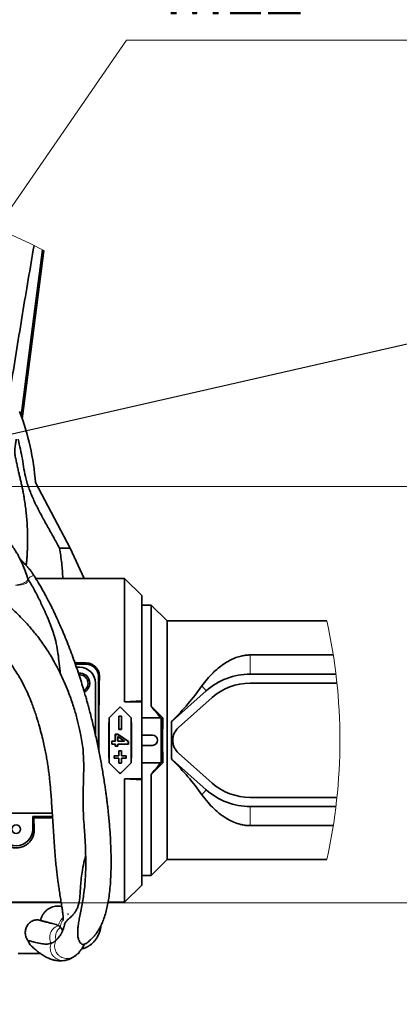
# Model space of a CAD drawing. Header units: millimetres. Extents: x 0 to 11920, y 0 to 8400.
# Tile 47 of 120: x 6378 to 6677, y 1686 to 2462. Entities that reach past the tile are written whole.
import ezdxf

# ---------------------------------------------------------------- set-up
doc = ezdxf.new("R2010")
doc.units = ezdxf.units.MM
doc.header["$LTSCALE"] = 20
doc.styles.add('SLDTEXTSTYLE0', font='TXT', dxfattribs={"width": 0.605})
doc.dimstyles.new('SLDDIMSTYLE2', dxfattribs={"dimtxt": 70, "dimasz": 70, "dimexe": 0, "dimexo": 0.0625, "dimgap": 17.5, "dimtad": 1, "dimdec": 1, "dimrnd": 1e-09, "dimzin": 12, "dimdsep": 46, "dimtxsty": 'SLDTEXTSTYLE0', "dimsah": 1, "dimcen": 0.09, "dimadec": 0, "dimazin": 3, "dimtfac": 1, "dimtmove": 0, "dimatfit": 0, "dimfxl": 1, "dimfrac": 2, "dimtolj": 1, "dimtzin": 12, "dimarcsym": 0})
doc.dimstyles.new('SLDDIMSTYLE3', dxfattribs={"dimtxt": 70, "dimasz": 70, "dimexe": 0, "dimexo": 0.0625, "dimgap": 17.5, "dimtad": 0, "dimtih": 1, "dimtoh": 1, "dimdec": 1, "dimrnd": 1e-09, "dimzin": 12, "dimdsep": 46, "dimtxsty": 'SLDTEXTSTYLE0', "dimblk1": 'NONE', "dimsah": 1, "dimcen": 0, "dimadec": 0, "dimazin": 3, "dimtfac": 1, "dimtmove": 0, "dimatfit": 3, "dimldrblk": 'NONE', "dimfxl": 1, "dimfrac": 2, "dimtolj": 1, "dimtzin": 12, "dimarcsym": 0})
doc.dimstyles.new('SLDDIMSTYLE5', dxfattribs={"dimtxt": 0.18, "dimasz": 70, "dimexe": 0, "dimexo": 0.0625, "dimgap": 0, "dimtad": 0, "dimtih": 1, "dimtoh": 1, "dimdec": 0, "dimrnd": 1e-09, "dimzin": 0, "dimdsep": 46, "dimtxsty": 'Standard', "dimsah": 1, "dimcen": 0.09, "dimadec": 0, "dimazin": 0, "dimtfac": 70, "dimtdec": 0, "dimtofl": 0, "dimtmove": 0, "dimatfit": 3, "dimfxl": 1, "dimfrac": 2, "dimtolj": 1, "dimtzin": 0, "dimarcsym": 0})
doc.dimstyles.new('SLDDIMSTYLE7', dxfattribs={"dimtxt": 70, "dimasz": 70, "dimexe": 0, "dimexo": 0.0625, "dimgap": 17.5, "dimtad": 1, "dimdec": 1, "dimrnd": 1e-09, "dimzin": 12, "dimdsep": 46, "dimtxsty": 'SLDTEXTSTYLE0', "dimsah": 1, "dimcen": 0.09, "dimadec": 0, "dimazin": 3, "dimtfac": 1, "dimtofl": 0, "dimtmove": 0, "dimatfit": 3, "dimfxl": 1, "dimfrac": 2, "dimtolj": 1, "dimtzin": 12, "dimarcsym": 0})

# ---------------------------------------------------------------- blocks, each defined once
blk = doc.blocks.new('_D_69')
at = {"color": 7, "linetype": 'Continuous', "lineweight": 0}
for p, q in [((7622.54, 2094.12), (7622.54, 2214.12)), ((6194.04, 2094.12), (7652.54, 2094.12)), ((7622.54, 2094.12), (7622.54, 1766.12)), ((6104.04, 1766.12), (7652.54, 1766.12)), ((7622.54, 1766.12), (7622.54, 1646.12))]:
    blk.add_line(p, q, dxfattribs=at)
at = {"color": 7, "linetype": 'Continuous', "lineweight": 18}
for points in [[(7622.54, 2094.12), (7632.54, 2164.12), (7612.54, 2164.12)], [(7622.54, 1766.12), (7612.54, 1696.12), (7632.54, 1696.12)]]:
    blk.add_solid(points, dxfattribs=at)
at = {"color": 7, "linetype": 'Continuous', "lineweight": 18, "insert": (7532.3, 1849.92), "char_height": 70, "attachment_point": 1, "rotation": 90, "style": 'SLDTEXTSTYLE0'}
blk.add_mtext('328', dxfattribs=at)
blk = doc.blocks.new('_D_70')
at = {"color": 7, "linetype": 'Continuous', "lineweight": 0}
for p, q in [((6190.04, 2098.12), (6190.04, 3001.01)), ((6300.04, 2215.12), (6300.04, 3001.01)), ((6190.04, 2971.01), (6070.04, 2971.01)), ((6190.04, 2971.01), (6300.04, 2971.01)), ((6300.04, 2971.01), (6551.27, 2971.01))]:
    blk.add_line(p, q, dxfattribs=at)
at = {"color": 7, "linetype": 'Continuous', "lineweight": 18}
for points in [[(6190.04, 2971.01), (6120.04, 2981.01), (6120.04, 2961.01)], [(6300.04, 2971.01), (6370.04, 2961.01), (6370.04, 2981.01)]]:
    blk.add_solid(points, dxfattribs=at)
at = {"color": 7, "linetype": 'Continuous', "lineweight": 18, "insert": (6390.85, 3061.24), "char_height": 70, "attachment_point": 1, "style": 'SLDTEXTSTYLE0'}
blk.add_mtext('110', dxfattribs=at)
blk = doc.blocks.new('SW_SYMBOL_HOLE_DEPTH')
at = {"color": 0, "linetype": 'Continuous', "lineweight": 18}
for p, q in [((0, 17500), (16000, 17500)), ((8000, 17500), (8000, 1500)), ((2000, 11100), (8000, 1500)), ((14000, 11100), (8000, 1500))]:
    blk.add_line(p, q, dxfattribs=at)
blk = doc.blocks.new('_D_72')
at = {"color": 7, "linetype": 'Continuous', "lineweight": 0}
for p, q in [((6287.22, 1770.38), (6292.85, 1761.87)), ((6292.85, 1761.87), (6499.51, 1449.62)), ((6499.51, 1449.62), (7085.77, 1449.62))]:
    blk.add_line(p, q, dxfattribs=at)
at = {"color": 7, "linetype": 'Continuous', "lineweight": 18}
blk.add_solid([(6292.85, 1761.87), (6323.15, 1697.98), (6339.83, 1709.02)], dxfattribs=at)
at = {"color": 7, "linetype": 'Continuous', "lineweight": 18, "xscale": 0.0045117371, "yscale": 0.0045117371, "zscale": 0.0045117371}
blk.add_blockref('SW_SYMBOL_HOLE_DEPTH', (6716.57, 1459.73), dxfattribs=at)
at = {"color": 7, "linetype": 'Continuous', "lineweight": 18, "char_height": 70, "attachment_point": 1, "style": 'SLDTEXTSTYLE0'}
for s, insert in [('22(2x)', (6813.25, 1540.04)), ('M12', (6529.51, 1540.04))]:
    blk.add_mtext(s, dxfattribs=dict(at, insert=insert))
blk = doc.blocks.new('_None')
blk = doc.blocks.new('_D_74')
at = {"color": 7, "linetype": 'Continuous', "lineweight": 0}
for p, q in [((6304.02, 2216.88), (6462.16, 2445.61)), ((6462.16, 2445.61), (7075.15, 2445.61)), ((6296.06, 2205.37), (6304.02, 2216.88))]:
    blk.add_line(p, q, dxfattribs=at)
at = {"color": 7, "linetype": 'Continuous', "lineweight": 18}
blk.add_solid([(6304.02, 2216.88), (6352.05, 2268.77), (6335.6, 2280.15)], dxfattribs=at)
at = {"color": 7, "linetype": 'Continuous', "lineweight": 18, "xscale": 0.0045117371, "yscale": 0.0045117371, "zscale": 0.0045117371}
blk.add_blockref('SW_SYMBOL_HOLE_DEPTH', (6679.21, 2455.73), dxfattribs=at)
at = {"color": 7, "linetype": 'Continuous', "lineweight": 18, "char_height": 70, "attachment_point": 1, "style": 'SLDTEXTSTYLE0'}
for s, insert in [('19 (4x)', (6775.9, 2536.04)), ('M12', (6492.16, 2536.04))]:
    blk.add_mtext(s, dxfattribs=dict(at, insert=insert))
blk = doc.blocks.new('_D_75')
at = {"color": 7, "linetype": 'Continuous', "lineweight": 0}
for p, q in [((6080.04, 2215.12), (6080.04, 2818.2)), ((6300.04, 2215.12), (6300.04, 2818.2)), ((6300.04, 2788.2), (6080.04, 2788.2)), ((6300.04, 2788.2), (6551.27, 2788.2))]:
    blk.add_line(p, q, dxfattribs=at)
at = {"color": 7, "linetype": 'Continuous', "lineweight": 18}
for points in [[(6080.04, 2788.2), (6150.04, 2778.2), (6150.04, 2798.2)], [(6300.04, 2788.2), (6230.04, 2798.2), (6230.04, 2778.2)]]:
    blk.add_solid(points, dxfattribs=at)
at = {"color": 7, "linetype": 'Continuous', "lineweight": 18, "insert": (6390.85, 2878.43), "char_height": 70, "attachment_point": 1, "style": 'SLDTEXTSTYLE0'}
blk.add_mtext('220', dxfattribs=at)

msp = doc.modelspace()

# ---------------------------------------------------------------- linework, layer by layer
at = {"color": 7, "linetype": 'Continuous', "lineweight": 35}
for p, q in [((6379.819685, 2147.445402), (6396.740968, 2279.989085)), ((6390.22202, 2097.109756), (6417.653608, 2045.5003)), ((6417.653608, 2045.5003), (6409.188258, 2045.5003)), ((6417.653608, 2045.5003), (6428.735807, 2021.623871)), ((6390.488518, 2021.623871), (6402.325033, 2021.623871)), ((6411.821184, 2021.623871), (6402.345033, 2021.623871)), ((6411.821184, 2021.623871), (6428.735807, 2021.623871)), ((6428.735807, 2021.623871), (6460.539241, 2021.623871)), ((6474.039243, 2008.123896), (6460.539241, 2021.623871)), ((6460.539241, 1924.446604), (6460.539241, 2021.623871)), ((6474.039243, 1925.188503), (6474.039243, 2008.123896)), ((6481.539243, 2000.623903), (6474.039243, 2000.623903)), ((6494.039238, 1988.123855), (6481.539243, 2000.623903)), ((6481.539243, 2000.623903), (6481.539243, 1920.938751)), ((6620.089174, 1988.123855), (6494.039238, 1988.123855)), ((6494.039238, 1800.123832), (6494.039238, 1988.123855)), ((6421.369742, 1955.067656), (6430.039241, 1955.067656)), ((6559.539245, 1961.363515), (6625.133009, 1961.363515)), ((6430.039241, 1954.123876), (6421.696533, 1954.123876)), ((6422.562177, 1951.623878), (6425.039241, 1951.623878)), ((6437.539241, 1939.12389), (6437.539241, 1898.332676)), ((6440.039241, 1886.585078), (6440.039241, 1944.123885)), ((6559.539245, 1946.223876), (6627.227546, 1946.223876)), ((6559.539245, 1939.12389), (6567.539246, 1939.12389)), ((6567.539246, 1939.223907), (6617.539243, 1939.223907)), ((6567.539246, 1939.12389), (6567.539246, 1939.223907)), ((6617.539243, 1939.223907), (6617.539243, 1939.12389)), ((6617.539243, 1939.12389), (6628.024102, 1939.12389)), ((6498.378188, 1909.542582), (6524.988712, 1933.119676)), ((6474.039243, 1925.188503), (6460.539241, 1924.446604)), ((6460.539241, 1924.446604), (6474.039243, 1924.446604)), ((6474.039243, 1924.446604), (6474.039243, 1925.188503)), ((6474.039243, 1924.446604), (6474.039243, 1863.801143)), ((6503.086613, 1904.228351), (6529.697136, 1927.805445)), ((6457.039242, 1920.534632), (6457.039242, 1920.385441)), ((6448.247236, 1911.855719), (6448.35277, 1911.812028)), ((6456.023329, 1913.014791), (6455.969893, 1913.068256)), ((6458.108586, 1913.068256), (6455.969893, 1913.068256)), ((6456.023329, 1913.014791), (6458.055154, 1913.014791)), ((6458.055154, 1913.014791), (6458.108586, 1913.068256)), ((6465.831247, 1911.855719), (6465.725713, 1911.812028)), ((6488.898971, 1911.93541), (6474.039243, 1911.93541)), ((6489.460864, 1911.279878), (6488.898971, 1911.93541)), ((6490.774759, 1911.765894), (6489.460864, 1911.279878)), ((6489.460864, 1876.967928), (6489.460864, 1911.279878)), ((6497.45533, 1908.791325), (6498.270297, 1909.664354)), ((6497.539238, 1907.798669), (6497.45533, 1908.791325)), ((6497.45533, 1908.791325), (6497.539238, 1908.756396)), ((6497.539238, 1907.798669), (6497.539238, 1908.756396)), ((6456.082088, 1902.7917), (6456.029744, 1902.739367)), ((6456.029744, 1902.739367), (6458.04874, 1902.739367)), ((6457.996395, 1902.7917), (6456.082088, 1902.7917)), ((6457.996395, 1902.7917), (6458.04874, 1902.739367)), ((6497.539238, 1880.449078), (6497.539238, 1907.798669)), ((6450.418399, 1891.137681), (6450.420172, 1893.473706)), ((6450.472564, 1893.421313), (6450.420172, 1893.473706)), ((6450.420172, 1893.473706), (6453.189404, 1893.473706)), ((6450.472564, 1893.421313), (6450.470884, 1891.190133)), ((6453.241796, 1893.421313), (6450.472564, 1893.421313)), ((6453.237386, 1898.791096), (6453.184837, 1898.843667)), ((6453.184837, 1898.843667), (6455.261157, 1898.843667)), ((6453.241796, 1893.421313), (6453.189404, 1893.473706)), ((6455.244855, 1898.791096), (6453.237386, 1898.791096)), ((6455.125147, 1893.421313), (6455.177539, 1893.473706)), ((6460.393579, 1893.421313), (6455.125147, 1893.421313)), ((6455.126804, 1897.038242), (6455.179107, 1896.938822)), ((6455.177539, 1893.473706), (6460.224808, 1893.473706)), ((6455.244855, 1898.791096), (6455.261157, 1898.843667)), ((6460.393579, 1893.421313), (6460.224808, 1893.473706)), ((6463.432928, 1893.164715), (6463.485328, 1893.192312)), ((6463.434518, 1891.190133), (6463.432928, 1893.164715)), ((6463.485328, 1893.192312), (6463.487008, 1891.137681)), ((6474.039243, 1898.123881), (6482.539238, 1898.123881)), ((6450.470884, 1891.190133), (6450.418399, 1891.137681)), ((6453.187631, 1891.137681), (6450.418399, 1891.137681)), ((6450.470884, 1891.190133), (6453.240116, 1891.190133)), ((6453.184837, 1889.40408), (6453.187631, 1891.137681)), ((6453.237386, 1889.456651), (6453.184837, 1889.40408)), ((6455.182106, 1889.40408), (6453.184837, 1889.40408)), ((6453.240116, 1891.190133), (6453.187631, 1891.137681)), ((6453.240116, 1891.190133), (6453.237386, 1889.456651)), ((6453.237386, 1889.456651), (6455.129557, 1889.456651)), ((6455.126827, 1891.190133), (6463.434518, 1891.190133)), ((6455.129557, 1889.456651), (6455.126827, 1891.190133)), ((6455.126827, 1891.190133), (6455.179316, 1891.137681)), ((6455.129557, 1889.456651), (6455.182106, 1889.40408)), ((6455.179316, 1891.137681), (6455.182106, 1889.40408)), ((6463.487008, 1891.137681), (6455.179316, 1891.137681)), ((6456.082971, 1885.705134), (6456.030631, 1885.757467)), ((6458.047853, 1885.757467), (6456.030631, 1885.757467)), ((6456.082971, 1885.705134), (6457.995513, 1885.705134)), ((6457.995513, 1885.705134), (6458.047853, 1885.757467)), ((6463.434518, 1891.190133), (6463.487008, 1891.137681)), ((6482.539238, 1890.123865), (6474.039243, 1890.123865)), ((6452.264619, 1882.023534), (6452.253257, 1879.962883)), ((6452.306309, 1880.015931), (6452.253257, 1879.962883)), ((6452.253257, 1879.962883), (6456.003257, 1879.962883)), ((6452.317004, 1881.971142), (6452.264619, 1882.023534)), ((6456.014616, 1882.023534), (6452.264619, 1882.023534)), ((6452.306309, 1880.015931), (6452.317004, 1881.971142)), ((6456.056309, 1880.015931), (6452.306309, 1880.015931)), ((6452.317004, 1881.971142), (6456.067004, 1881.971142)), ((6456.056309, 1880.015931), (6456.003257, 1879.962883)), ((6456.067004, 1881.971142), (6456.014616, 1882.023534)), ((6458.011479, 1881.971142), (6458.063864, 1882.023534)), ((6458.011479, 1881.971142), (6461.761479, 1881.971142)), ((6461.772171, 1880.015931), (6458.022171, 1880.015931)), ((6458.022171, 1880.015931), (6458.075226, 1879.962883)), ((6461.813864, 1882.023534), (6458.063864, 1882.023534)), ((6458.075226, 1879.962883), (6461.825226, 1879.962883)), ((6461.761479, 1881.971142), (6461.813864, 1882.023534)), ((6461.761479, 1881.971142), (6461.772171, 1880.015931)), ((6461.772171, 1880.015931), (6461.825226, 1879.962883)), ((6461.825226, 1879.962883), (6461.813864, 1882.023534)), ((6497.45533, 1879.456422), (6497.539238, 1880.449078)), ((6497.45533, 1879.456422), (6497.539238, 1879.49141)), ((6498.270297, 1878.583452), (6497.45533, 1879.456422)), ((6497.539238, 1879.49141), (6497.539238, 1880.449078)), ((6524.988712, 1855.128071), (6498.378188, 1878.705165)), ((6529.697136, 1860.442302), (6503.086613, 1884.019396)), ((6448.247236, 1876.392028), (6448.35277, 1876.435778)), ((6456.031089, 1876.240751), (6455.977739, 1876.187346)), ((6455.977739, 1876.187346), (6458.100741, 1876.187346)), ((6458.047395, 1876.240751), (6456.031089, 1876.240751)), ((6458.047395, 1876.240751), (6458.100741, 1876.187346)), ((6465.831247, 1876.392028), (6465.725713, 1876.435778)), ((6474.039243, 1876.312396), (6488.898971, 1876.312396)), ((6488.898971, 1876.312396), (6489.460864, 1876.967928)), ((6490.774759, 1876.481912), (6489.460864, 1876.967928)), ((6457.039242, 1867.713115), (6457.039242, 1867.862365)), ((6460.539241, 1863.801143), (6474.039243, 1863.801143)), ((6460.539241, 1766.623876), (6460.539241, 1863.801143)), ((6460.539241, 1863.801143), (6474.039243, 1863.059303)), ((6474.039243, 1863.059303), (6474.039243, 1863.801143)), ((6474.039243, 1780.123851), (6474.039243, 1863.059303)), ((6481.539243, 1867.308995), (6481.539243, 1787.623903)), ((6567.539246, 1849.123857), (6559.539245, 1849.123857)), ((6567.539246, 1849.02384), (6567.539246, 1849.123857)), ((6617.539243, 1849.02384), (6567.539246, 1849.02384)), ((6617.539243, 1849.123857), (6617.539243, 1849.02384)), ((6628.024087, 1849.123857), (6617.539243, 1849.123857)), ((6627.227546, 1842.023871), (6559.539245, 1842.023871)), ((6403.494991, 1836.623928), (6345.039242, 1836.623928)), ((6388.039242, 1834.123871), (6403.652358, 1834.123871)), ((6388.039242, 1824.12388), (6388.039242, 1834.123871)), ((6388.039242, 1834.123871), (6388.983023, 1833.180091)), ((6403.711766, 1833.180091), (6388.983023, 1833.180091)), ((6625.133009, 1826.884291), (6559.539245, 1826.884291)), ((6481.539243, 1787.623903), (6494.039238, 1800.123832)), ((6494.039238, 1800.123832), (6620.089159, 1800.123832)), ((6474.039243, 1787.623903), (6481.539243, 1787.623903)), ((6460.539241, 1766.623876), (6474.039243, 1780.123851)), ((6410.484087, 1766.623876), (6328.539238, 1766.623876)), ((6460.539241, 1766.623876), (6447.524102, 1766.623876)), ((6415.586654, 1756.845853), (6416.214976, 1757.422587)), ((6394.213439, 1726.121566), (6376.538382, 1726.121566)), ((6423.555523, 1726.121566), (6424.462707, 1726.121566)), ((6424.462707, 1727.052233), (6424.462707, 1726.121566))]:
    msp.add_line(p, q, dxfattribs=at)
at = {"color": 8, "linetype": 'Continuous', "lineweight": 18}
for p, q in [((6430.039241, 1955.067656), (6430.039241, 1954.123876)), ((6559.539245, 1961.363515), (6559.539245, 1946.223876)), ((6440.7055, 1944.123885), (6440.039241, 1944.123885)), ((6521.552854, 1936.997554), (6524.988712, 1933.119676)), ((6498.270297, 1909.664354), (6498.378188, 1909.542582)), ((6498.270297, 1878.583452), (6498.378188, 1878.705165)), ((6521.552854, 1851.250193), (6524.988712, 1855.128071)), ((6559.539245, 1826.884291), (6559.539245, 1842.023871)), ((6389.26738, 1824.12388), (6388.039242, 1824.12388)), ((6429.495477, 1730.898759), (6427.057419, 1730.445287)), ((6433.454285, 1732.886574), (6429.899314, 1731.038949))]:
    msp.add_line(p, q, dxfattribs=at)
at = {"color": 7, "linetype": 'Continuous', "lineweight": 35, "flags": 128}
for points in [[(6378.999674, 2149.764142), (6387.221479, 2213.876924), (6395.76885, 2280.496082)], [(6440.7055, 1944.123885), (6440.576238, 1937.888584), (6440.464336, 1931.532285), (6440.370101, 1925.072512), (6440.293794, 1918.527088), (6440.235627, 1911.91425), (6440.195761, 1905.25212), (6440.174305, 1898.559293), (6440.171319, 1891.854128), (6440.184533, 1885.794839)], [(6457.039242, 1920.534632), (6454.115615, 1917.653641), (6451.184426, 1914.760193), (6448.247236, 1911.855719)], [(6457.039242, 1920.385441), (6454.150875, 1917.539677), (6451.254868, 1914.681336), (6448.35277, 1911.812028)], [(6465.831247, 1911.855719), (6462.894053, 1914.760193), (6459.962868, 1917.653641), (6457.039242, 1920.534632)], [(6465.725713, 1911.812028), (6462.823615, 1914.681336), (6459.927608, 1917.539677), (6457.039242, 1920.385441)], [(6481.539243, 1920.938751), (6483.96022, 1917.956612), (6486.414143, 1914.954683), (6488.898971, 1911.93541)], [(6490.774759, 1911.765894), (6487.755419, 1914.751074), (6484.676571, 1917.809031), (6481.539243, 1920.938751)], [(6448.247236, 1911.855719), (6448.205699, 1904.785118), (6448.184901, 1897.681317), (6448.184901, 1890.56643), (6448.205699, 1883.462629), (6448.247236, 1876.392028)], [(6448.35277, 1911.812028), (6448.310775, 1904.759428), (6448.289746, 1897.672853), (6448.289746, 1890.574894), (6448.310775, 1883.488319), (6448.35277, 1876.435778)], [(6455.969893, 1913.068256), (6455.994823, 1909.636221), (6456.014779, 1906.192383), (6456.029744, 1902.739367)], [(6456.082088, 1902.7917), (6456.067343, 1906.209132), (6456.047752, 1909.617683), (6456.023329, 1913.014791)], [(6458.055154, 1913.014791), (6458.030728, 1909.617683), (6458.011136, 1906.209132), (6457.996395, 1902.7917)], [(6458.04874, 1902.739367), (6458.063704, 1906.192383), (6458.083657, 1909.636221), (6458.108586, 1913.068256)], [(6465.725713, 1876.435778), (6465.767705, 1883.488319), (6465.788738, 1890.574894), (6465.788738, 1897.672853), (6465.767705, 1904.759428), (6465.725713, 1911.812028)], [(6465.831247, 1876.392028), (6465.87278, 1883.462629), (6465.893582, 1890.56643), (6465.893582, 1897.681317), (6465.87278, 1904.785118), (6465.831247, 1911.855719)], [(6490.774759, 1876.481912), (6490.628437, 1882.314345), (6490.540349, 1888.204655), (6490.510942, 1894.123873), (6490.540349, 1900.043151), (6490.628437, 1905.933401), (6490.774759, 1911.765894)], [(6497.539238, 1880.449078), (6497.499951, 1887.268207), (6497.486831, 1894.123873), (6497.499951, 1900.97954), (6497.539238, 1907.798669)], [(6453.189404, 1893.473706), (6453.188625, 1896.159134), (6453.184837, 1898.843667)], [(6453.237386, 1898.791096), (6453.241085, 1896.106681), (6453.241796, 1893.421313)], [(6455.125147, 1893.421313), (6455.125299, 1895.229897), (6455.126804, 1897.038242)], [(6455.126804, 1897.038242), (6457.761222, 1895.229897), (6460.393579, 1893.421313)], [(6455.179107, 1896.938822), (6455.177696, 1895.206413), (6455.177539, 1893.473706)], [(6460.224808, 1893.473706), (6457.702913, 1895.206413), (6455.179107, 1896.938822)], [(6463.432928, 1893.164715), (6459.335328, 1895.978412), (6455.244855, 1898.791096)], [(6455.261157, 1898.843667), (6459.369597, 1896.018467), (6463.485328, 1893.192312)], [(6456.030631, 1885.757467), (6456.023355, 1883.889339), (6456.014616, 1882.023534)], [(6456.067004, 1881.971142), (6456.07571, 1883.837006), (6456.082971, 1885.705134)], [(6457.995513, 1885.705134), (6458.002769, 1883.837006), (6458.011479, 1881.971142)], [(6458.063864, 1882.023534), (6458.055128, 1883.889339), (6458.047853, 1885.757467)], [(6456.003257, 1879.962883), (6455.991247, 1878.073237), (6455.977739, 1876.187346)], [(6456.031089, 1876.240751), (6456.044444, 1878.126523), (6456.056309, 1880.015931)], [(6458.022171, 1880.015931), (6458.03404, 1878.126523), (6458.047395, 1876.240751)], [(6458.100741, 1876.187346), (6458.087233, 1878.073237), (6458.075226, 1879.962883)], [(6448.247236, 1876.392028), (6451.184426, 1873.487613), (6454.115615, 1870.594165), (6457.039242, 1867.713115)], [(6448.35277, 1876.435778), (6451.254868, 1873.56641), (6454.150875, 1870.708129), (6457.039242, 1867.862365)], [(6457.039242, 1867.862365), (6459.927608, 1870.708129), (6462.823615, 1873.56641), (6465.725713, 1876.435778)], [(6457.039242, 1867.713115), (6459.962868, 1870.594165), (6462.894053, 1873.487613), (6465.831247, 1876.392028)], [(6481.539243, 1867.308995), (6484.676571, 1870.438716), (6487.755419, 1873.496673), (6490.774759, 1876.481912)], [(6488.898971, 1876.312396), (6486.414143, 1873.293063), (6483.96022, 1870.291135), (6481.539243, 1867.308995)], [(6388.983023, 1833.180091), (6389.073429, 1830.111763), (6389.168239, 1827.092311), (6389.26738, 1824.12388)]]:
    msp.add_lwpolyline(points, dxfattribs=at)
at = {"color": 7, "linetype": 'Continuous', "lineweight": 35}
msp.add_circle((6375.039241, 1824.123864), 3.400013, dxfattribs=at)
at = {"color": 7, "linetype": 'Continuous', "lineweight": 18}
for centre, radius, start, end in [((6194.877883, 1894.123664), 435.477701, 62.383965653, 111.80042228), ((6194.876703, 1894.123711), 435.478671, 0.000021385, 12.465679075), ((6194.877656, 1894.12394), 435.477718, 347.534298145, 359.999991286)]:
    msp.add_arc(centre, radius, start, end, dxfattribs=at)
at = {"color": 7, "linetype": 'Continuous', "lineweight": 35}
for centre, radius, start, end in [((6189.343357, 2081.838661), 201.458292, 4.347348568, 20.722736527), ((6425.039253, 1939.123916), 7.999988, 359.999816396, 96.512010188), ((6425.039245, 1939.123881), 12.499997, 0.000039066, 90.000016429), ((6430.039276, 1944.123911), 9.999965, 359.999854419, 90.000198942), ((6425.039237, 1939.12387), 6.634998, 300.773848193, 94.266411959), ((6425.039239, 1939.123866), 8.000002, 298.365754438, 0.000170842), ((6559.539224, 1894.123865), 52.100011, 89.999977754, 131.541127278), ((6559.539388, 1894.123576), 45.000314, 90.000182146, 131.541053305), ((6345.805727, 2063.117144), 216.317368, 314.814915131, 324.336035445), ((6512.058708, 1894.10317), 20.628429, 131.543439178, 134.737300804), ((6512.039241, 1894.123873), 13.5, 131.541136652, 228.458863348), ((6482.53923, 1894.123873), 4.000008, 270.000106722, 89.999893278), ((6512.098669, 1894.186106), 20.686013, 225.264922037, 228.450003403), ((6345.801219, 1725.127097), 216.323075, 35.664022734, 45.184903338), ((6559.539528, 1894.124684), 52.100813, 228.459207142, 269.999687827), ((6559.539388, 1894.124171), 45.000314, 228.458946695, 269.999817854), ((6375.03924, 1824.123934), 13.000001, 180.000234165, 359.999765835)]:
    msp.add_arc(centre, radius, start, end, dxfattribs=at)
for points, knots in [([(6389.09928, 2283.891341), (6386.049454, 2266.007173), (6379.886653, 2229.868542), (6374.077246, 2193.671415), (6371.14278, 2175.387404)], [0, 0, 0, 0, 0.4948767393, 1, 1, 1, 1]), ([(6375.091498, 2131.237111), (6374.930052, 2130.148851), (6374.586123, 2127.830521), (6373.96705, 2124.206995), (6373.656404, 2120.387696), (6374.587176, 2116.668248), (6375.262425, 2113.018724), (6376.067277, 2109.337465), (6376.858273, 2105.818571), (6377.666004, 2102.421753), (6378.491847, 2099.093145), (6379.275941, 2095.701009), (6379.994321, 2092.323827), (6380.644427, 2088.988022), (6381.352491, 2085.010674), (6382.070711, 2080.381906), (6382.736361, 2075.159677), (6383.27442, 2069.94501), (6383.661532, 2064.68948), (6383.920476, 2059.39316), (6384.035799, 2054.144317), (6384.017327, 2049.56152), (6383.917407, 2045.608925), (6383.776304, 2042.264168), (6383.580419, 2038.915966), (6383.322212, 2035.566057), (6383.113104, 2033.183829), (6382.973391, 2031.920401), (6382.956998, 2031.772158)], [0, 0, 0, 0, 0.032818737, 0.0699140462, 0.109979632, 0.1457492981, 0.183490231, 0.2209320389, 0.2581490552, 0.2911474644, 0.3251312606, 0.3605039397, 0.3950496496, 0.428173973, 0.4619300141, 0.5156159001, 0.5679539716, 0.6190339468, 0.6720563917, 0.7252109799, 0.7772757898, 0.8287282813, 0.8619707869, 0.8952741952, 0.9286378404, 0.9620630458, 0.995548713, 1, 1, 1, 1]), ([(6409.188258, 2045.5003), (6408.989431, 2045.874963), (6407.224961, 2049.19987), (6403.779597, 2055.432921), (6398.81702, 2064.162463), (6393.981516, 2072.924083), (6389.506059, 2081.757196), (6385.653505, 2090.710103), (6382.758065, 2099.362256), (6381.113177, 2107.721427), (6379.599087, 2118.26562), (6377.765732, 2126.044144), (6376.541779, 2131.237111)], [0, 0, 0, 0, 0.0137458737, 0.1219860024, 0.2307836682, 0.3391741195, 0.4462885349, 0.5515422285, 0.6548540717, 0.7412184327, 0.8272366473, 1, 1, 1, 1]), ([(6384.040603, 2021.84858), (6383.423452, 2023.751721), (6382.222987, 2027.453656), (6380.148493, 2032.572451), (6378.06935, 2037.023572), (6376.083993, 2040.725361), (6374.248919, 2043.767476), (6372.529915, 2046.340716), (6370.962786, 2048.479681), (6369.430448, 2050.405237), (6367.863555, 2052.228861), (6366.063864, 2054.151424), (6363.818622, 2056.327753), (6361.240646, 2058.537781), (6358.508695, 2060.574305), (6356.047827, 2062.186301), (6353.950986, 2063.409528), (6351.953806, 2064.464714), (6349.760967, 2065.508496), (6347.015157, 2066.64561), (6343.673297, 2067.788955), (6339.691725, 2068.865477), (6336.784589, 2069.345788), (6335.228221, 2069.602928)], [0, 0, 0, 0, 0.0828481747, 0.1611539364, 0.2285873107, 0.2862573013, 0.3350573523, 0.3756874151, 0.4143983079, 0.4448529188, 0.4775970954, 0.513960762, 0.553894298, 0.6070613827, 0.6544844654, 0.6949364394, 0.7288500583, 0.7549971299, 0.788477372, 0.8294081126, 0.878023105, 0.9346982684, 1, 1, 1, 1]), ([(6426.04556, 1897.850236), (6425.70883, 1899.541695), (6424.800552, 1904.104142), (6422.908292, 1911.788541), (6420.190243, 1921.200989), (6417.069314, 1930.16991), (6413.785998, 1938.30644), (6410.689692, 1945.157035), (6407.538025, 1951.46129), (6404.43614, 1957.124376), (6401.197535, 1962.571207), (6397.913422, 1967.654134), (6394.509712, 1972.508783), (6391.278517, 1976.789339), (6387.961268, 1980.885126), (6384.461056, 1984.934651), (6380.578543, 1989.143519), (6376.25177, 1993.536195), (6371.302915, 1998.245064), (6365.523658, 2003.395053), (6358.726421, 2009.055022), (6350.872575, 2015.164266), (6341.96491, 2021.654723), (6332.020667, 2028.470353), (6322.078971, 2034.949377), (6315.340243, 2038.962821), (6312.343524, 2040.747604)], [0, 0, 0, 0, 0.027347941, 0.07376681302, 0.12544651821, 0.18266501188, 0.2242710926, 0.26455026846, 0.30185010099, 0.33601476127, 0.36692211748, 0.40232325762, 0.43195355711, 0.46092626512, 0.48735500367, 0.515521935, 0.54579350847, 0.57814436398, 0.61328185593, 0.65410427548, 0.70087843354, 0.75352344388, 0.81186775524, 0.87562867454, 0.94469195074, 1, 1, 1, 1]), ([(6411.821184, 2021.623871), (6411.578626, 2025.616271), (6411.09247, 2033.618223), (6409.823902, 2041.533952), (6409.188258, 2045.5003)], [0, 0, 0, 0, 0.49892833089, 1, 1, 1, 1]), ([(6389.739248, 2022.87527), (6389.258974, 2023.638722), (6388.377641, 2025.039705), (6387.102007, 2026.839524), (6386.115981, 2028.115362), (6385.36515, 2029.037506), (6384.681695, 2029.848015), (6383.838681, 2030.811582), (6382.755779, 2032.000836), (6381.378417, 2033.449178), (6379.848584, 2034.998288), (6378.753193, 2036.050521), (6378.242963, 2036.540649)], [0, 0, 0, 0, 0.1510283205, 0.277146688, 0.3692596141, 0.4210258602, 0.4762883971, 0.5468065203, 0.6354260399, 0.7456327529, 0.8815165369, 1, 1, 1, 1]), ([(6384.193634, 2021.487376), (6384.17959, 2021.507623), (6384.092643, 2021.632977), (6384.055587, 2021.783318), (6384.024517, 2021.909377)], [0, 0, 0, 0, 0.16151910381, 1, 1, 1, 1]), ([(6401.530474, 1986.358127), (6401.359404, 1986.801546), (6400.129694, 1989.989008), (6397.520246, 1996.034668), (6393.522392, 2004.621754), (6389.083166, 2013.252808), (6385.727989, 2018.861076), (6384.101057, 2021.580538)], [0, 0, 0, 0, 0.0362366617, 0.2604826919, 0.501820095, 0.7584314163, 1, 1, 1, 1]), ([(6428.507582, 1733.1871), (6429.068596, 1733.503095), (6430.65439, 1734.396302), (6432.910517, 1736.20641), (6435.227806, 1738.403864), (6437.153122, 1740.622643), (6438.79388, 1742.840462), (6440.216549, 1745.077469), (6441.473528, 1747.352349), (6442.869284, 1750.246848), (6444.350695, 1753.952372), (6445.784446, 1758.518435), (6446.966764, 1763.382402), (6447.937729, 1768.629994), (6448.738589, 1774.498675), (6449.367574, 1781.239233), (6449.781506, 1788.888934), (6449.939667, 1797.267005), (6449.831785, 1806.138875), (6449.524348, 1813.905227), (6449.139185, 1820.46608), (6448.759623, 1825.749417), (6448.317607, 1830.978265), (6447.844976, 1835.877278), (6447.411327, 1839.934779), (6447.05235, 1843.068115), (6446.777447, 1845.359), (6446.544644, 1847.232124), (6446.310496, 1849.065109), (6445.995378, 1851.460128), (6445.535293, 1854.810782), (6444.901693, 1859.175228), (6444.138703, 1864.110045), (6443.294019, 1869.241188), (6442.42088, 1874.250528), (6441.158259, 1881.126712), (6439.437273, 1889.803538), (6437.506893, 1898.640685), (6435.854644, 1905.706575), (6434.549503, 1911.041614), (6433.27148, 1916.043757), (6432.107934, 1920.424913), (6431.079784, 1924.175105), (6430.063401, 1927.782607), (6428.84848, 1931.972608), (6427.301674, 1937.118167), (6425.412352, 1943.133609), (6423.27921, 1949.607638), (6420.964727, 1956.293696), (6418.491964, 1963.087829), (6415.853278, 1969.976707), (6413.220286, 1976.499397), (6410.758665, 1982.305657), (6408.656811, 1987.062009), (6406.908581, 1990.883173), (6405.612358, 1993.638609), (6404.531829, 1995.89289), (6403.409977, 1998.195231), (6401.897237, 2001.229342), (6399.973474, 2004.973504), (6397.615822, 2009.399629), (6394.785236, 2014.464482), (6392.130133, 2019.033438), (6390.344157, 2021.863946), (6389.728039, 2022.840402)], [0, 0, 0, 0, 0.0062964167, 0.0177978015, 0.0281739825, 0.037539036, 0.0465061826, 0.055154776, 0.0634675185, 0.0719312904, 0.0865934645, 0.1024817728, 0.1187353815, 0.1355574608, 0.1546944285, 0.1766899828, 0.2018010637, 0.2296603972, 0.2586921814, 0.2886315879, 0.3057263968, 0.3230175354, 0.340475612, 0.3570865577, 0.3711896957, 0.3804152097, 0.3879554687, 0.3937731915, 0.398889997, 0.4060421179, 0.4174171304, 0.4319929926, 0.4492077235, 0.466291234, 0.4828907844, 0.4989766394, 0.5347184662, 0.5694662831, 0.5875067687, 0.6057425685, 0.6232234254, 0.6380386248, 0.6501104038, 0.6612837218, 0.6747225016, 0.6928100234, 0.7138726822, 0.7364343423, 0.7595252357, 0.783121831, 0.8071983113, 0.8317257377, 0.8519658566, 0.8689226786, 0.8826212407, 0.8930941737, 0.8987270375, 0.907089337, 0.9181616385, 0.9319100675, 0.9482897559, 0.9672430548, 0.988699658, 1, 1, 1, 1]), ([(6331.139238, 1992.600343), (6332.51955, 1991.561738), (6335.631663, 1989.220055), (6340.118151, 1985.622113), (6344.532607, 1981.93176), (6348.489153, 1978.458938), (6353.300218, 1974.029446), (6358.784218, 1968.600696), (6363.970615, 1962.890684), (6367.839649, 1958.178614), (6370.686624, 1954.421615), (6373.511014, 1950.392391), (6376.286007, 1946.063233), (6379.09652, 1941.231794), (6381.850404, 1935.992467), (6384.662807, 1929.984008), (6387.61496, 1922.804483), (6390.397284, 1914.961073), (6392.827906, 1907.029614), (6394.731313, 1900.002174), (6396.214876, 1893.920971), (6397.399641, 1888.612305), (6398.388581, 1883.768405), (6399.245974, 1879.107564), (6399.995313, 1874.510622), (6400.641023, 1869.976309), (6401.195409, 1865.473719), (6401.675572, 1860.944038), (6402.120124, 1856.083257), (6402.559331, 1850.551271), (6403.016061, 1844.069966), (6403.478677, 1836.929479), (6403.95817, 1829.250653), (6404.459804, 1821.305813), (6404.99157, 1813.377229), (6405.545165, 1805.974734), (6406.103631, 1799.43343), (6406.67753, 1793.724624), (6407.254589, 1788.737487), (6407.841033, 1784.131454), (6408.469925, 1779.581884), (6409.17661, 1774.843216), (6409.945552, 1769.985325), (6410.691505, 1765.362751), (6411.306761, 1761.359439), (6411.721829, 1758.256603), (6411.951734, 1756.217738), (6412.067917, 1754.943135), (6412.129585, 1754.139807), (6412.167942, 1753.389023), (6412.196512, 1752.721989), (6412.166922, 1752.285454), (6412.17871, 1752.084075), (6412.180247, 1752.057812)], [0, 0, 0, 0, 0.01961599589, 0.04422708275, 0.06529818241, 0.08495342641, 0.10400487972, 0.13955778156, 0.17254562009, 0.19155338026, 0.20877899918, 0.22606411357, 0.24741981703, 0.26715352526, 0.28952171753, 0.31461420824, 0.34246306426, 0.37764520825, 0.4090813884, 0.43664735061, 0.46031410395, 0.48016020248, 0.49841323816, 0.51645376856, 0.53397393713, 0.55130226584, 0.56846229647, 0.58548943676, 0.60302817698, 0.62389098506, 0.64850809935, 0.67681286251, 0.70514934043, 0.73587997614, 0.76721541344, 0.7953893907, 0.82017763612, 0.84176767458, 0.86054357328, 0.87718859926, 0.89449588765, 0.91269949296, 0.93159587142, 0.95034927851, 0.9658737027, 0.97759004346, 0.98589732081, 0.98917145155, 0.99212454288, 0.99504567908, 0.99770968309, 0.99970130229, 1, 1, 1, 1]), ([(6409.823958, 1946.788928), (6409.682875, 1948.109057), (6409.261904, 1952.048113), (6408.581459, 1958.616508), (6407.451519, 1966.453101), (6405.863915, 1973.894827), (6403.892045, 1980.553045), (6402.260873, 1984.527542), (6401.51247, 1986.351094)], [0, 0, 0, 0, 0.0980891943, 0.292682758, 0.4878691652, 0.68273734, 0.8544356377, 1, 1, 1, 1]), ([(6430.039241, 1955.067656), (6431.127964, 1954.970407), (6433.278235, 1954.778337), (6436.220876, 1953.27793), (6438.652755, 1950.971571), (6440.413878, 1947.817253), (6440.606655, 1945.37575), (6440.7055, 1944.123885)], [0, 0, 0, 0, 0.1919538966, 0.3791168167, 0.5708962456, 0.7799798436, 1, 1, 1, 1]), ([(6521.552854, 1936.997554), (6522.899074, 1938.817259), (6525.576877, 1942.436887), (6529.91024, 1947.033348), (6534.256398, 1950.957585), (6538.610385, 1954.233152), (6542.97194, 1956.874535), (6547.285779, 1958.917646), (6551.232499, 1960.274914), (6555.104567, 1961.095434), (6557.809289, 1961.34988), (6559.29488, 1961.361589), (6559.539245, 1961.363515)], [0, 0, 0, 0, 0.1451169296, 0.2886561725, 0.4043560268, 0.5205017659, 0.6376703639, 0.7308524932, 0.8262767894, 0.9046871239, 0.9843220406, 1, 1, 1, 1]), ([(6426.060697, 1897.85274), (6426.451346, 1895.815314), (6427.26316, 1891.581306), (6427.924629, 1885.075746), (6428.334218, 1877.017409), (6428.276032, 1867.659054), (6427.947657, 1857.037784), (6427.794264, 1846.636379), (6427.975539, 1836.908078), (6428.298441, 1829.978033), (6428.645416, 1826.443617), (6428.713788, 1825.747153)], [0, 0, 0, 0, 0.08607255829, 0.17886876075, 0.27110749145, 0.42090315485, 0.56710778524, 0.71221772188, 0.85259905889, 0.97095437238, 1, 1, 1, 1]), ([(6559.539245, 1826.884291), (6559.346185, 1826.885486), (6557.952062, 1826.894114), (6555.375595, 1827.116187), (6551.262055, 1827.94368), (6546.762734, 1829.506693), (6541.524874, 1832.146535), (6536.228468, 1835.654696), (6530.995135, 1840.115332), (6526.014423, 1845.272893), (6523.099256, 1849.17843), (6521.552854, 1851.250193)], [0, 0, 0, 0, 0.0123876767, 0.089453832, 0.1654176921, 0.2811544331, 0.3937851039, 0.5410476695, 0.6875799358, 0.8342712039, 1, 1, 1, 1]), ([(6389.26738, 1824.12388), (6389.245057, 1823.171358), (6389.200572, 1821.273242), (6388.421995, 1818.480929), (6387.11564, 1815.848971), (6385.414571, 1813.701456), (6383.521903, 1812.050137), (6381.703368, 1810.907684), (6379.814214, 1810.085442), (6377.919766, 1809.546901), (6375.926035, 1809.282233), (6373.389965, 1809.299701), (6370.394066, 1809.928493), (6367.502681, 1811.345794), (6365.281808, 1813.100052), (6363.641089, 1814.931818), (6362.355949, 1816.975933), (6361.426243, 1819.220242), (6360.851607, 1821.623539), (6360.824638, 1823.288241), (6360.8111, 1824.12388)], [0, 0, 0, 0, 0.0622215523, 0.1239904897, 0.1880781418, 0.2536842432, 0.3019941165, 0.3520588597, 0.3937343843, 0.4365966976, 0.4806719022, 0.5250392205, 0.6022647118, 0.6789752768, 0.7338051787, 0.7867739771, 0.8393290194, 0.891191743, 0.9453809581, 1, 1, 1, 1]), ([(6428.664818, 1825.743815), (6428.768607, 1824.530948), (6429.12026, 1820.421542), (6429.538365, 1813.331063), (6429.865642, 1804.671939), (6429.933334, 1796.344406), (6429.757866, 1788.649307), (6429.355671, 1781.970795), (6428.853842, 1776.633217), (6428.416338, 1773.652183), (6428.236507, 1772.426865)], [0, 0, 0, 0, 0.06834931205, 0.23157928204, 0.39875225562, 0.55485600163, 0.69910818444, 0.83084384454, 0.93047042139, 1, 1, 1, 1]), ([(6429.837522, 1803.138516), (6429.537661, 1802.017069), (6428.53949, 1798.284016), (6427.246893, 1792.436429), (6426.307783, 1785.617712), (6425.749894, 1778.809602), (6425.377083, 1772.102674), (6424.716365, 1766.470443), (6423.615984, 1762.679906), (6422.451744, 1760.140073), (6421.001264, 1757.985315), (6419.13497, 1755.846319), (6417.017926, 1753.939954), (6414.936815, 1752.219137), (6413.639365, 1750.605817), (6413.352096, 1749.480548), (6413.229625, 1749.000809)], [0, 0, 0, 0, 0.059601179, 0.1983993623, 0.3070995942, 0.4127360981, 0.5489592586, 0.6522552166, 0.7027866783, 0.7509951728, 0.7950679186, 0.8356550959, 0.8964876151, 0.9408898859, 0.9747994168, 1, 1, 1, 1]), ([(6428.512826, 1733.178279), (6428.460553, 1733.138435), (6428.189873, 1732.93211), (6427.129199, 1733.275339), (6425.740072, 1734.241207), (6424.371436, 1736.479024), (6423.63874, 1739.404633), (6423.476104, 1742.783158), (6423.738264, 1746.423047), (6424.28116, 1750.336697), (6425.053735, 1754.749439), (6425.98995, 1759.676271), (6427.013074, 1765.14035), (6427.787798, 1769.427607), (6428.155547, 1771.896117), (6428.234669, 1772.427222)], [0, 0, 0, 0, 0.0045933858, 0.0237857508, 0.0687111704, 0.1291077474, 0.2036340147, 0.2829456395, 0.3693208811, 0.4638927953, 0.5648493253, 0.689077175, 0.8218565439, 0.9616720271, 1, 1, 1, 1]), ([(6394.196748, 1752.287886), (6394.428866, 1753.079063), (6394.901658, 1754.69058), (6396.092779, 1756.960913), (6397.617562, 1758.999396), (6399.458581, 1760.721457), (6401.490412, 1762.039937), (6403.704028, 1762.962256), (6405.982263, 1763.46718), (6408.308649, 1763.523351), (6410.012845, 1763.354169), (6410.897082, 1763.051202), (6411.044338, 1763.000748)], [0, 0, 0, 0, 0.1106842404, 0.2254481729, 0.3426013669, 0.4515998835, 0.5627881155, 0.6665111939, 0.772669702, 0.8743728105, 0.9790786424, 1, 1, 1, 1]), ([(6384.446812, 1736.073515), (6383.846545, 1736.98485), (6382.625273, 1738.839002), (6382.015731, 1742.196225), (6382.404106, 1745.578295), (6383.839537, 1748.654204), (6386.157806, 1751.073758), (6389.095418, 1752.490708), (6391.537296, 1752.837378), (6392.8174, 1752.559608), (6393.065921, 1752.505681)], [0, 0, 0, 0, 0.1367366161, 0.2781969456, 0.4203231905, 0.5612838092, 0.6995482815, 0.8347469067, 0.9679175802, 1, 1, 1, 1]), ([(6403.401134, 1749.818823), (6402.400147, 1750.041631), (6400.183743, 1750.534975), (6396.74989, 1751.483856), (6394.315272, 1752.193518), (6393.075847, 1752.554795)], [0, 0, 0, 0, 0.2879044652, 0.6374834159, 1, 1, 1, 1]), ([(6408.254476, 1748.20604), (6407.680236, 1748.458182), (6406.4128, 1749.014696), (6404.458074, 1749.510706), (6402.450359, 1750.071688), (6400.600423, 1750.520768), (6398.678667, 1751.01105), (6396.586526, 1751.595251), (6395.051032, 1752.040287), (6394.196748, 1752.287886)], [0, 0, 0, 0, 0.128211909, 0.2829829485, 0.4117850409, 0.5552729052, 0.6726587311, 0.8178810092, 1, 1, 1, 1]), ([(6408.254476, 1748.20604), (6408.354926, 1748.149012), (6408.542557, 1748.042486), (6408.793101, 1747.886514), (6408.980017, 1747.760322), (6409.11996, 1747.676204), (6409.173089, 1747.628607), (6409.225155, 1747.609531), (6409.170436, 1747.650924), (6409.141918, 1747.67875), (6409.10953, 1747.701455), (6409.057788, 1747.748391), (6409.087533, 1747.701891), (6409.145432, 1747.658218), (6409.258489, 1747.534824), (6409.424701, 1747.369735), (6409.637148, 1747.142223), (6409.786318, 1746.968258), (6409.86694, 1746.874234)], [0, 0, 0, 0, 0.1389234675, 0.2594986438, 0.3526551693, 0.4145377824, 0.4458859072, 0.451264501, 0.4653128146, 0.4894636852, 0.5136910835, 0.5280556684, 0.5331738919, 0.5647920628, 0.6280419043, 0.7243855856, 0.8510370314, 1, 1, 1, 1]), ([(6411.712972, 1744.256279), (6411.438889, 1744.627696), (6410.866399, 1745.40349), (6410.313235, 1746.32114), (6409.932251, 1746.793294), (6409.86694, 1746.874234)], [0, 0, 0, 0, 0.43215161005, 0.90265450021, 1, 1, 1, 1]), ([(6413.192156, 1749.007246), (6413.147217, 1748.816549), (6412.940074, 1747.937538), (6412.560006, 1746.661605), (6412.084463, 1745.222141), (6411.679093, 1744.143824), (6411.27825, 1743.193834), (6410.868831, 1742.345928), (6410.493241, 1741.644778), (6410.219577, 1741.240376), (6410.109964, 1741.078398)], [0, 0, 0, 0, 0.0687676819, 0.3169817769, 0.4669121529, 0.6008741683, 0.7212421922, 0.8286796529, 0.931379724, 1, 1, 1, 1]), ([(6433.448642, 1732.897422), (6433.508781, 1732.93665), (6434.228084, 1733.405847), (6435.446354, 1734.524919), (6437.05412, 1736.211336), (6438.373126, 1737.984795), (6439.401741, 1739.725493), (6440.171606, 1741.354994), (6440.747755, 1742.869097), (6441.259163, 1744.544876), (6441.681031, 1746.364792), (6441.861924, 1747.739691), (6441.94723, 1748.388073)], [0, 0, 0, 0, 0.0118330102, 0.1415309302, 0.2707576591, 0.3959458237, 0.5047332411, 0.6035666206, 0.6926359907, 0.7715134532, 0.8922490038, 1, 1, 1, 1]), ([(6410.115378, 1741.074106), (6409.503497, 1740.201438), (6408.38596, 1738.607603), (6407.02849, 1737.213549), (6406.414272, 1736.582777)], [0, 0, 0, 0, 0.5475270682, 1, 1, 1, 1]), ([(6402.588436, 1734.239957), (6401.958329, 1734.058431), (6400.683794, 1733.691253), (6397.903631, 1733.500717), (6394.039132, 1733.921783), (6390.34622, 1734.873808), (6387.532586, 1735.655068), (6385.943291, 1736.102134), (6384.909043, 1736.082355), (6384.446812, 1736.073515)], [0, 0, 0, 0, 0.1062271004, 0.2148684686, 0.4499111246, 0.7342757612, 0.8328078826, 0.9252776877, 1, 1, 1, 1]), ([(6384.446812, 1736.073515), (6384.898182, 1734.976914), (6385.537352, 1733.424054), (6386.82228, 1732.387257), (6387.199816, 1732.082626)], [0, 0, 0, 0, 0.7061811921, 1, 1, 1, 1]), ([(6387.11463, 1731.987259), (6387.989814, 1731.169552), (6389.768853, 1729.507348), (6392.462857, 1727.335646), (6394.983645, 1725.529894), (6397.144934, 1724.183289), (6398.988473, 1723.185158), (6400.4023, 1722.522111), (6401.470303, 1722.078122), (6402.251336, 1721.782015), (6402.983069, 1721.528999), (6403.80275, 1721.272199), (6404.867029, 1720.981285), (6406.305879, 1720.672201), (6408.108473, 1720.419773), (6410.27524, 1720.334739), (6412.448923, 1720.453487), (6413.85921, 1720.818325), (6414.448491, 1720.970771)], [0, 0, 0, 0, 0.11664707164, 0.23711569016, 0.33676974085, 0.41855208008, 0.48500124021, 0.54087460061, 0.57058693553, 0.59765388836, 0.62222928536, 0.64599808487, 0.68131847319, 0.72966818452, 0.78927826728, 0.85834071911, 0.94080836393, 1, 1, 1, 1]), ([(6402.588436, 1734.239957), (6402.8241, 1734.327785), (6403.263237, 1734.491443), (6403.815948, 1734.726238), (6404.29717, 1734.950735), (6404.473095, 1735.015141), (6404.722961, 1735.144057), (6404.645543, 1735.064549), (6404.572725, 1735.031849), (6404.515273, 1734.993238), (6404.420524, 1734.945442), (6404.532343, 1735.047354), (6404.650069, 1735.129119), (6404.950967, 1735.365803), (6405.34255, 1735.669287), (6405.857999, 1736.086886), (6406.219376, 1736.409054), (6406.414242, 1736.582777)], [0, 0, 0, 0, 0.1458401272, 0.271758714, 0.3651801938, 0.421752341, 0.4442990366, 0.4510537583, 0.4730579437, 0.4924092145, 0.5019545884, 0.5118192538, 0.5480675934, 0.6157258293, 0.7163265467, 0.8470342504, 1, 1, 1, 1]), ([(6421.514625, 1724.363706), (6421.824426, 1724.587078), (6422.763438, 1725.264123), (6424.018249, 1726.520697), (6425.216942, 1727.877354), (6426.051493, 1728.963977), (6426.699135, 1729.881983), (6427.297287, 1730.803561), (6427.971621, 1731.917232), (6428.395033, 1732.752706), (6428.637534, 1733.231208)], [0, 0, 0, 0, 0.0997142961, 0.3022354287, 0.4618410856, 0.5728342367, 0.6600042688, 0.7553540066, 0.8598835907, 1, 1, 1, 1]), ([(6426.574511, 1729.715964), (6426.712939, 1729.749053), (6427.097855, 1729.84106), (6427.693442, 1730.009881), (6428.33126, 1730.202316), (6428.87421, 1730.379127), (6429.328037, 1730.53686), (6429.708962, 1730.679018), (6430.040116, 1730.814295), (6430.348855, 1730.953903), (6430.663399, 1731.111086), (6431.010126, 1731.299514), (6431.411328, 1731.531325), (6431.881687, 1731.817425), (6432.426455, 1732.165086), (6433.038272, 1732.577573), (6433.698893, 1733.047644), (6434.139743, 1733.39721), (6434.365773, 1733.576438)], [0, 0, 0, 0, 0.0486120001, 0.1351724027, 0.2113900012, 0.2761727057, 0.3301982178, 0.3754909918, 0.4150359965, 0.4523623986, 0.4912003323, 0.5351163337, 0.5871341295, 0.6494559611, 0.723151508, 0.8078530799, 0.9014836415, 1, 1, 1, 1]), ([(6434.285096, 1733.661077), (6434.0397, 1733.36154), (6433.793001, 1733.060414), (6433.456064, 1732.887487), (6433.454285, 1732.886574)], [0, 0, 0, 0, 0.99472180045, 1, 1, 1, 1]), ([(6414.541326, 1720.935366), (6414.989046, 1721.062282), (6415.883047, 1721.315706), (6416.993175, 1721.684105), (6417.630999, 1721.977255), (6417.847054, 1722.076556)], [0, 0, 0, 0, 0.3988183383, 0.796357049, 1, 1, 1, 1]), ([(6416.950227, 1721.807978), (6416.962763, 1721.806757), (6417.08199, 1721.795149), (6417.382057, 1721.926365), (6417.922484, 1722.085495), (6418.652689, 1722.431961), (6419.53433, 1722.928059), (6420.571161, 1723.613049), (6421.29428, 1724.154449), (6421.693191, 1724.453113)], [0, 0, 0, 0, 0.0068827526, 0.0654597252, 0.1716654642, 0.3198718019, 0.5048883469, 0.7268705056, 1, 1, 1, 1])]:
    msp.add_open_spline(points, degree=3, knots=knots, dxfattribs=at)
at = {"color": 8, "linetype": 'Continuous', "lineweight": 18}
for points, knots in [([(6384.139882, 2021.463713), (6384.364907, 2021.051801), (6384.788794, 2020.275871), (6384.285788, 2019.084157), (6383.481611, 2018.295882), (6382.400018, 2017.623468), (6380.983895, 2017.072591), (6379.168901, 2016.625189), (6377.441049, 2016.408834), (6375.884338, 2016.321109), (6375.051319, 2016.3091), (6374.62, 2016.320773), (6374.599689, 2016.321323)], [0, 0, 0, 0, 0.1043169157, 0.1965044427, 0.2755323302, 0.3682077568, 0.492042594, 0.6300972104, 0.8050382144, 0.8989487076, 0.995241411, 1, 1, 1, 1]), ([(6374.599692, 2016.321323), (6374.616883, 2016.32346), (6375.406987, 2016.421678), (6376.947794, 2016.724289), (6379.00125, 2017.267289), (6380.753168, 2017.929692), (6382.373925, 2018.759089), (6383.630377, 2019.756964), (6384.286713, 2021.053881), (6384.026345, 2021.608017), (6383.930788, 2021.811387)], [0, 0, 0, 0, 0.0043661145, 0.200668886, 0.3951013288, 0.5389687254, 0.6723441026, 0.8511672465, 0.9453775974, 1, 1, 1, 1]), ([(6389.713819, 2022.831521), (6389.668613, 2022.930755), (6389.508284, 2023.282705), (6388.842769, 2023.655775), (6387.82795, 2023.64238), (6386.671256, 2023.159688), (6385.460889, 2022.328027), (6384.703034, 2021.590773), (6384.315395, 2021.213672)], [0, 0, 0, 0, 0.0501031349, 0.1776978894, 0.3217878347, 0.5102728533, 0.7495072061, 1, 1, 1, 1]), ([(6412.091032, 1754.610917), (6411.319992, 1753.793458), (6409.577766, 1751.946344), (6408.728109, 1749.544772), (6408.254476, 1748.20604)], [0, 0, 0, 0, 0.442560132, 1, 1, 1, 1]), ([(6409.86694, 1746.874234), (6410.120781, 1748.302767), (6410.510508, 1750.496022), (6411.746351, 1752.326164), (6412.177252, 1752.964279)], [0, 0, 0, 0, 0.6513301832, 1, 1, 1, 1]), ([(6402.588436, 1734.239957), (6402.290201, 1734.890304), (6401.693219, 1736.192112), (6401.368212, 1738.334523), (6401.489862, 1740.486466), (6402.091985, 1742.559691), (6403.136698, 1744.445368), (6404.558971, 1746.056939), (6406.273705, 1747.372943), (6407.593742, 1747.928141), (6408.254476, 1748.20604)], [0, 0, 0, 0, 0.12489625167, 0.25000633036, 0.3751708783, 0.50024502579, 0.62506070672, 0.749852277, 0.87479064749, 1, 1, 1, 1]), ([(6409.86694, 1746.874234), (6409.168437, 1746.214299), (6407.771647, 1744.89463), (6406.483822, 1742.283316), (6405.901948, 1739.423261), (6406.243476, 1737.529614), (6406.414242, 1736.582777)], [0, 0, 0, 0, 0.2499925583, 0.4999084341, 0.7499507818, 1, 1, 1, 1]), ([(6414.52788, 1720.983646), (6414.278002, 1720.907414), (6413.346636, 1720.623276), (6411.639013, 1720.568415), (6409.516047, 1720.833592), (6407.492683, 1721.560615), (6405.665658, 1722.681132), (6404.112236, 1724.15877), (6402.908263, 1725.93318), (6402.121285, 1727.932087), (6401.794969, 1730.05221), (6401.903578, 1732.208851), (6402.360102, 1733.562778), (6402.588436, 1734.239957)], [0, 0, 0, 0, 0.0354131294, 0.1319948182, 0.2285450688, 0.3249972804, 0.4213502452, 0.5176227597, 0.6138835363, 0.7102625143, 0.8067579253, 0.9033482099, 1, 1, 1, 1]), ([(6406.414242, 1736.582777), (6406.132868, 1735.925514), (6405.571172, 1734.613446), (6405.26755, 1732.480119), (6405.386842, 1730.34265), (6405.967476, 1728.276603), (6406.991362, 1726.391841), (6408.400053, 1724.773445), (6410.125985, 1723.49491), (6412.089335, 1722.617079), (6414.195121, 1722.184165), (6416.345425, 1722.196009), (6418.435279, 1722.657725), (6420.198278, 1723.383429), (6421.137331, 1724.09213), (6421.508551, 1724.372289)], [0, 0, 0, 0, 0.0792658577, 0.1582353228, 0.237149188, 0.3160638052, 0.3949585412, 0.47388871, 0.5529251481, 0.6320947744, 0.7112716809, 0.7903879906, 0.8694264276, 0.9483825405, 1, 1, 1, 1]), ([(6429.899314, 1731.038949), (6429.813739, 1731.008327), (6429.679569, 1730.960316), (6429.544425, 1730.915126), (6429.495477, 1730.898759)], [0, 0, 0, 0, 0.6378092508, 1, 1, 1, 1])]:
    msp.add_open_spline(points, degree=3, knots=knots, dxfattribs=at)

# ---------------------------------------------------------------- dimensions: what is measured, and where the dimension line sits
at = {"color": 7, "linetype": 'Continuous', "lineweight": 18}
for base, p1, p2, dimstyle, picture, middle in [((6300.039241, 2971.00736), (6190.039241, 2094.123882), (6300.039241, 2211.123882), 'SLDDIMSTYLE2', '_D_70', (6471.05898, 2971.00736)), ((6080.039241, 2788.195901), (6300.039241, 2211.123882), (6080.039241, 2211.123882), 'SLDDIMSTYLE7', '_D_75', (6471.05898, 2788.195901))]:
    dim = msp.add_linear_dim(base=base, p1=p1, p2=p2, dimstyle=dimstyle, dxfattribs=at)
    dim.commit()
    dim.dimension.update_dxf_attribs({"geometry": picture, "text_midpoint": middle, "dimtype": 160})
for p1, p2, text, picture, middle in [((6296.058419, 2205.366012), (6304.020063, 2216.881751), 'M12{\\fGDT;x}19 (4x)', '_D_74', (6783.651998, 2499.421646)), ((6287.224549, 1770.376823), (6292.853932, 1761.87094), 'M12{\\fGDT;x}22(2x)', '_D_72', (6807.640091, 1503.427892))]:
    dim = msp.add_diameter_dim_2p(p1=p1, p2=p2, text=text, dimstyle='SLDDIMSTYLE3', override={"dimpost": '<>'}, dxfattribs=at)
    dim.commit()
    dim.dimension.update_dxf_attribs({"geometry": picture, "text_midpoint": middle, "dimtype": 163})
dim = msp.add_linear_dim(base=(7622.539241, 1766.123882), p1=(6190.039241, 2094.123882), p2=(6100.039241, 1766.123882), angle=90, dimstyle='SLDDIMSTYLE2', dxfattribs=at)
dim.commit()
dim.dimension.update_dxf_attribs({"geometry": '_D_69', "text_midpoint": (7622.539241, 1930.123882), "dimtype": 160})

# ---------------------------------------------------------------- leaders
at = {"color": 7, "linetype": 'Continuous', "lineweight": 0}
msp.add_leader([(6190.039241, 2094.123882), (6794.444444, 2231.666667)], dimstyle='SLDDIMSTYLE5', dxfattribs=at)

doc.saveas('drawing.dxf')
